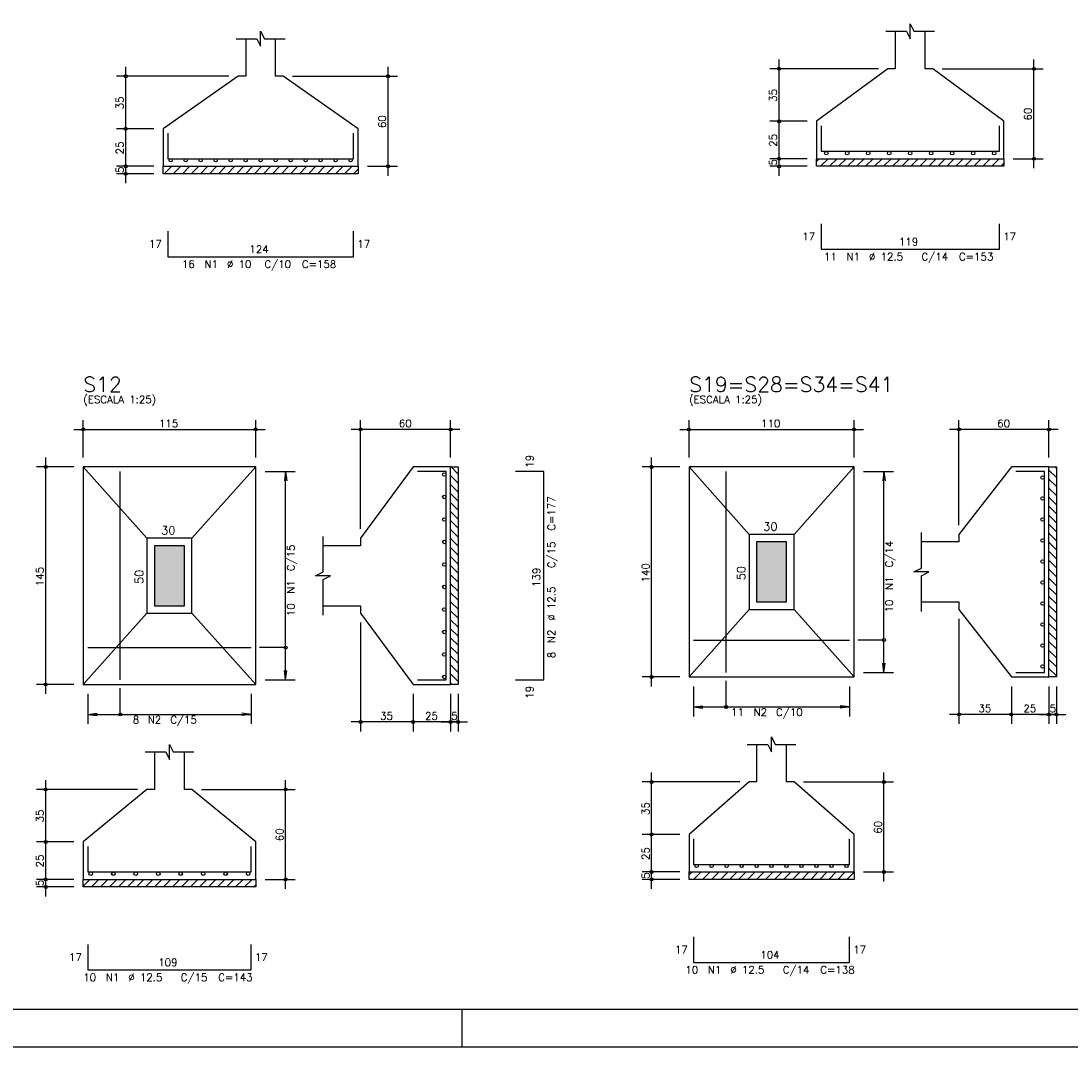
# Model space of a CAD drawing. Extents: x 0 to 84.1, y 0 to 59.4.
# Tile 4 of 7: x 35.3 to 63.3, y 0 to 27.4. Entities that reach past the tile are written whole.
import ezdxf

# ---------------------------------------------------------------- set-up
doc = ezdxf.new("R2010")
doc.units = 0
doc.header["$MEASUREMENT"] = 0
for name, color, linetype in [('1', 1, 'CONTINUOUS'), ('2', 2, 'CONTINUOUS'), ('3', 3, 'CONTINUOUS'), ('6', 6, 'CONTINUOUS'), ('7', 7, 'CONTINUOUS'), ('9', 9, 'CONTINUOUS')]:
    doc.layers.add(name, color=color, linetype=linetype)
doc.styles.get("Standard").update_dxf_attribs({"font": 'ROMANS.SHX'})

msp = doc.modelspace()

# ---------------------------------------------------------------- linework, layer by layer
at = {"layer": '1', "linetype": 'Continuous'}
for p, q in [((56.553, 23.616), (56.621, 23.684)), ((56.661, 23.484), (56.861, 23.684)), ((56.901, 23.484), (57.101, 23.684)), ((57.142, 23.484), (57.342, 23.684)), ((57.382, 23.484), (57.582, 23.684)), ((57.623, 23.484), (57.823, 23.684)), ((57.863, 23.484), (58.063, 23.684)), ((58.104, 23.484), (58.304, 23.684)), ((58.344, 23.484), (58.544, 23.684)), ((58.584, 23.484), (58.784, 23.684)), ((58.825, 23.484), (59.025, 23.684)), ((59.065, 23.484), (59.265, 23.684)), ((59.306, 23.484), (59.506, 23.684)), ((59.546, 23.484), (59.746, 23.684)), ((59.786, 23.484), (59.986, 23.684)), ((60.027, 23.484), (60.227, 23.684)), ((60.267, 23.484), (60.467, 23.684)), ((60.508, 23.484), (60.708, 23.684)), ((60.748, 23.484), (60.948, 23.684)), ((60.989, 23.484), (61.189, 23.684)), ((61.229, 23.484), (61.429, 23.684)), ((61.469, 23.484), (61.553, 23.567)), ((39.151, 23.284), (39.351, 23.484)), ((39.391, 23.284), (39.591, 23.484)), ((39.632, 23.284), (39.832, 23.484)), ((39.872, 23.284), (40.072, 23.484)), ((40.113, 23.284), (40.313, 23.484)), ((40.353, 23.284), (40.553, 23.484)), ((40.594, 23.284), (40.794, 23.484)), ((40.834, 23.284), (41.034, 23.484)), ((41.074, 23.284), (41.274, 23.484)), ((41.315, 23.284), (41.515, 23.484)), ((41.555, 23.284), (41.755, 23.484)), ((41.796, 23.284), (41.996, 23.484)), ((42.036, 23.284), (42.236, 23.484)), ((42.276, 23.284), (42.476, 23.484)), ((42.517, 23.284), (42.717, 23.484)), ((42.757, 23.284), (42.957, 23.484)), ((42.998, 23.284), (43.198, 23.484)), ((43.238, 23.284), (43.438, 23.484)), ((43.479, 23.284), (43.679, 23.484)), ((43.719, 23.284), (43.919, 23.484)), ((43.959, 23.284), (44.159, 23.484)), ((44.2, 23.284), (44.322, 23.406)), ((46.801, 15.467), (46.989, 15.279)), ((62.909, 15.467), (62.953, 15.423)), ((46.789, 15.239), (46.989, 15.039)), ((62.753, 15.382), (62.953, 15.182)), ((62.753, 15.142), (62.953, 14.942)), ((46.789, 14.998), (46.989, 14.798)), ((62.753, 14.902), (62.953, 14.702)), ((46.789, 14.758), (46.989, 14.558)), ((62.753, 14.661), (62.953, 14.461)), ((46.789, 14.518), (46.989, 14.318)), ((62.753, 14.421), (62.953, 14.221)), ((46.789, 14.277), (46.989, 14.077)), ((46.789, 14.037), (46.989, 13.837)), ((62.753, 14.18), (62.953, 13.98)), ((46.789, 13.796), (46.989, 13.596)), ((62.753, 13.94), (62.953, 13.74)), ((46.789, 13.556), (46.989, 13.356)), ((62.753, 13.7), (62.953, 13.5)), ((62.753, 13.459), (62.953, 13.259)), ((46.789, 13.316), (46.989, 13.116)), ((62.753, 13.219), (62.953, 13.019)), ((46.789, 13.075), (46.989, 12.875)), ((62.753, 12.978), (62.953, 12.778)), ((46.789, 12.835), (46.989, 12.635)), ((62.753, 12.738), (62.953, 12.538)), ((46.789, 12.594), (46.989, 12.394)), ((46.789, 12.354), (46.989, 12.154)), ((62.753, 12.498), (62.953, 12.298)), ((46.789, 12.113), (46.989, 11.913)), ((62.753, 12.257), (62.953, 12.057)), ((46.789, 11.873), (46.989, 11.673)), ((62.753, 12.017), (62.953, 11.817)), ((62.753, 11.776), (62.953, 11.576)), ((46.789, 11.633), (46.989, 11.433)), ((62.753, 11.536), (62.953, 11.336)), ((46.789, 11.392), (46.989, 11.192)), ((62.753, 11.295), (62.953, 11.095)), ((46.789, 11.152), (46.989, 10.952)), ((62.753, 11.055), (62.953, 10.855)), ((46.789, 10.911), (46.989, 10.711)), ((46.789, 10.671), (46.989, 10.471)), ((62.753, 10.815), (62.953, 10.615)), ((46.789, 10.431), (46.989, 10.231)), ((62.753, 10.574), (62.953, 10.374)), ((46.789, 10.19), (46.989, 9.99)), ((62.753, 10.334), (62.953, 10.134)), ((62.753, 10.093), (62.953, 9.893)), ((46.789, 9.95), (46.989, 9.75)), ((46.789, 9.709), (46.831, 9.667)), ((53.153, 4.589), (53.231, 4.667)), ((53.272, 4.467), (53.472, 4.667)), ((53.512, 4.467), (53.712, 4.667)), ((53.753, 4.467), (53.953, 4.667)), ((53.993, 4.467), (54.193, 4.667)), ((54.233, 4.467), (54.433, 4.667)), ((54.474, 4.467), (54.674, 4.667)), ((54.714, 4.467), (54.914, 4.667)), ((54.955, 4.467), (55.155, 4.667)), ((55.195, 4.467), (55.395, 4.667)), ((55.435, 4.467), (55.635, 4.667)), ((55.676, 4.467), (55.876, 4.667)), ((55.916, 4.467), (56.116, 4.667)), ((56.157, 4.467), (56.357, 4.667)), ((56.397, 4.467), (56.597, 4.667)), ((56.638, 4.467), (56.838, 4.667)), ((56.878, 4.467), (57.078, 4.667)), ((57.118, 4.467), (57.318, 4.667)), ((57.359, 4.467), (57.553, 4.661)), ((36.989, 4.292), (37.164, 4.467)), ((37.204, 4.267), (37.404, 4.467)), ((37.445, 4.267), (37.645, 4.467)), ((37.685, 4.267), (37.885, 4.467)), ((37.925, 4.267), (38.125, 4.467)), ((38.166, 4.267), (38.366, 4.467)), ((38.406, 4.267), (38.606, 4.467)), ((38.647, 4.267), (38.847, 4.467)), ((38.887, 4.267), (39.087, 4.467)), ((39.128, 4.267), (39.328, 4.467)), ((39.368, 4.267), (39.568, 4.467)), ((39.608, 4.267), (39.808, 4.467)), ((39.849, 4.267), (40.049, 4.467)), ((40.089, 4.267), (40.289, 4.467)), ((40.33, 4.267), (40.53, 4.467)), ((40.57, 4.267), (40.77, 4.467)), ((40.81, 4.267), (41.01, 4.467)), ((41.051, 4.267), (41.251, 4.467)), ((41.291, 4.267), (41.491, 4.467)), ((41.532, 4.267), (41.589, 4.324))]:
    msp.add_line(p, q, dxfattribs=at)
for points in [[(56.553, 23.684), (61.553, 23.684), (61.553, 23.484), (56.553, 23.484), (56.553, 23.684)], [(39.122, 23.484), (44.322, 23.484), (44.322, 23.284), (39.122, 23.284), (39.122, 23.484)], [(46.789, 9.667), (46.789, 15.467), (46.989, 15.467), (46.989, 9.667), (46.789, 9.667)], [(62.753, 9.867), (62.753, 15.467), (62.953, 15.467), (62.953, 9.867), (62.753, 9.867)], [(53.153, 4.667), (57.553, 4.667), (57.553, 4.467), (53.153, 4.467), (53.153, 4.667)], [(36.989, 4.467), (41.589, 4.467), (41.589, 4.267), (36.989, 4.267), (36.989, 4.467)]]:
    msp.add_lwpolyline(points, dxfattribs=at)
at = {"layer": '2', "linetype": 'Continuous'}
for p, q in [((38.122, 24.234), (38.122, 26.134)), ((45.122, 23.234), (45.122, 26.134)), ((58.203, 26.084), (55.303, 26.084)), ((55.553, 24.434), (55.553, 26.334)), ((58.453, 26.084), (58.453, 26.084)), ((59.653, 26.084), (59.653, 26.084)), ((59.903, 26.084), (62.603, 26.084)), ((62.353, 23.434), (62.353, 26.334)), ((40.872, 25.884), (37.872, 25.884)), ((41.122, 25.884), (41.122, 25.884)), ((42.322, 25.884), (42.322, 25.884)), ((42.572, 25.884), (45.372, 25.884)), ((38.122, 23.234), (38.122, 24.734)), ((56.303, 24.684), (55.303, 24.684)), ((56.303, 24.684), (55.303, 24.684)), ((55.553, 23.434), (55.553, 24.934)), ((56.553, 24.684), (56.553, 24.684)), ((56.553, 24.684), (56.553, 24.684)), ((38.872, 24.484), (37.872, 24.484)), ((38.872, 24.484), (37.872, 24.484)), ((39.122, 24.484), (39.122, 24.484)), ((39.122, 24.484), (39.122, 24.484)), ((55.553, 23.234), (55.553, 23.934)), ((38.122, 23.034), (38.122, 23.734)), ((56.303, 23.684), (55.303, 23.684)), ((56.303, 23.684), (55.303, 23.684)), ((56.553, 23.684), (56.553, 23.684)), ((56.553, 23.684), (56.553, 23.684)), ((61.553, 23.684), (61.553, 23.684)), ((61.803, 23.684), (62.603, 23.684)), ((38.872, 23.484), (37.872, 23.484)), ((38.872, 23.484), (37.872, 23.484)), ((38.872, 23.284), (37.872, 23.284)), ((39.122, 23.484), (39.122, 23.484)), ((39.122, 23.484), (39.122, 23.484)), ((39.122, 23.284), (39.122, 23.284)), ((44.322, 23.484), (44.322, 23.484)), ((44.572, 23.484), (45.372, 23.484)), ((56.303, 23.484), (55.303, 23.484)), ((56.553, 23.484), (56.553, 23.484)), ((36.989, 15.717), (36.989, 16.717)), ((41.589, 15.717), (41.589, 16.717)), ((44.389, 13.817), (44.389, 16.717)), ((46.789, 15.717), (46.789, 16.717)), ((53.153, 15.717), (53.153, 16.717)), ((57.553, 15.717), (57.553, 16.717)), ((60.353, 13.917), (60.353, 16.717)), ((62.753, 15.717), (62.753, 16.717)), ((36.739, 16.467), (41.839, 16.467)), ((47.039, 16.467), (44.139, 16.467)), ((52.903, 16.467), (57.803, 16.467)), ((63.003, 16.467), (60.103, 16.467)), ((35.989, 9.417), (35.989, 15.717)), ((52.153, 9.617), (52.153, 15.717)), ((36.739, 15.467), (35.739, 15.467)), ((36.989, 15.467), (36.989, 15.467)), ((36.989, 15.467), (36.989, 15.467)), ((41.589, 15.467), (41.589, 15.467)), ((46.789, 15.467), (46.789, 15.467)), ((52.903, 15.467), (51.903, 15.467)), ((53.153, 15.467), (53.153, 15.467)), ((53.153, 15.467), (53.153, 15.467)), ((57.553, 15.467), (57.553, 15.467)), ((62.753, 15.467), (62.753, 15.467)), ((41.589, 15.347), (41.589, 15.347)), ((41.839, 15.347), (42.639, 15.347)), ((42.389, 15.347), (42.356, 15.099)), ((42.389, 9.787), (42.389, 15.347)), ((42.389, 15.347), (42.421, 15.099)), ((57.553, 15.347), (57.553, 15.347)), ((57.803, 15.347), (58.603, 15.347)), ((58.353, 15.347), (58.32, 15.099)), ((58.353, 9.987), (58.353, 15.347)), ((58.353, 15.347), (58.385, 15.099)), ((44.389, 13.567), (44.389, 13.567)), ((60.353, 13.667), (60.353, 13.667)), ((44.389, 11.567), (44.389, 11.567)), ((60.353, 11.667), (60.353, 11.667)), ((44.389, 11.317), (44.389, 8.417)), ((60.353, 11.417), (60.353, 8.617)), ((58.353, 9.987), (58.32, 10.235)), ((58.353, 9.987), (58.385, 10.235)), ((42.389, 9.787), (42.356, 10.035)), ((42.389, 9.787), (42.421, 10.035)), ((52.903, 9.867), (51.903, 9.867)), ((53.153, 9.867), (53.153, 9.867)), ((53.273, 9.867), (53.273, 9.867)), ((57.433, 9.867), (57.433, 9.867)), ((57.553, 9.987), (57.553, 9.987)), ((57.803, 9.987), (58.603, 9.987)), ((61.753, 9.867), (61.753, 9.867)), ((61.753, 9.867), (61.753, 9.867)), ((62.753, 9.867), (62.753, 9.867)), ((62.753, 9.867), (62.753, 9.867)), ((62.953, 9.867), (62.953, 9.867)), ((36.739, 9.667), (35.739, 9.667)), ((36.989, 9.667), (36.989, 9.667)), ((37.109, 9.667), (37.109, 9.667)), ((41.469, 9.667), (41.469, 9.667)), ((41.589, 9.787), (41.589, 9.787)), ((41.839, 9.787), (42.639, 9.787)), ((45.789, 9.667), (45.789, 9.667)), ((45.789, 9.667), (45.789, 9.667)), ((46.789, 9.667), (46.789, 9.667)), ((46.789, 9.667), (46.789, 9.667)), ((46.989, 9.667), (46.989, 9.667)), ((53.273, 9.617), (53.273, 8.817)), ((57.433, 9.617), (57.433, 8.817)), ((61.753, 9.617), (61.753, 8.617)), ((61.753, 9.617), (61.753, 8.617)), ((62.753, 9.617), (62.753, 8.617)), ((62.753, 9.617), (62.753, 8.617)), ((62.953, 9.617), (62.953, 8.617)), ((37.109, 9.417), (37.109, 8.617)), ((41.469, 9.417), (41.469, 8.617)), ((45.789, 9.417), (45.789, 8.417)), ((45.789, 9.417), (45.789, 8.417)), ((46.789, 9.417), (46.789, 8.417)), ((46.789, 9.417), (46.789, 8.417)), ((46.989, 9.417), (46.989, 8.417)), ((53.273, 9.067), (53.521, 9.1)), ((53.273, 9.067), (57.433, 9.067)), ((53.273, 9.067), (53.521, 9.035)), ((57.433, 9.067), (57.185, 9.1)), ((57.433, 9.067), (57.185, 9.035)), ((37.109, 8.867), (37.356, 8.9)), ((37.109, 8.867), (41.469, 8.867)), ((37.109, 8.867), (37.356, 8.835)), ((41.469, 8.867), (41.221, 8.9)), ((41.469, 8.867), (41.221, 8.835)), ((62.003, 8.867), (60.103, 8.867)), ((63.003, 8.867), (61.503, 8.867)), ((62.503, 8.867), (63.203, 8.867)), ((46.039, 8.667), (44.139, 8.667)), ((47.039, 8.667), (45.539, 8.667)), ((46.539, 8.667), (47.239, 8.667)), ((52.153, 5.417), (52.153, 7.317)), ((58.353, 4.417), (58.353, 7.317)), ((35.989, 5.217), (35.989, 7.117)), ((42.389, 4.217), (42.389, 7.117)), ((54.503, 7.067), (51.903, 7.067)), ((54.753, 7.067), (54.753, 7.067)), ((55.953, 7.067), (55.953, 7.067)), ((56.203, 7.067), (58.603, 7.067)), ((38.439, 6.867), (35.739, 6.867)), ((38.689, 6.867), (38.689, 6.867)), ((39.889, 6.867), (39.889, 6.867)), ((40.139, 6.867), (42.639, 6.867)), ((52.153, 4.417), (52.153, 5.917)), ((35.989, 4.217), (35.989, 5.717)), ((52.903, 5.667), (51.903, 5.667)), ((52.903, 5.667), (51.903, 5.667)), ((53.153, 5.667), (53.153, 5.667)), ((53.153, 5.667), (53.153, 5.667)), ((36.739, 5.467), (35.739, 5.467)), ((36.739, 5.467), (35.739, 5.467)), ((36.989, 5.467), (36.989, 5.467)), ((36.989, 5.467), (36.989, 5.467)), ((52.153, 4.217), (52.153, 4.917)), ((35.989, 4.017), (35.989, 4.717)), ((52.903, 4.667), (51.903, 4.667)), ((52.903, 4.667), (51.903, 4.667)), ((53.153, 4.667), (53.153, 4.667)), ((53.153, 4.667), (53.153, 4.667)), ((57.553, 4.667), (57.553, 4.667)), ((57.803, 4.667), (58.603, 4.667)), ((36.739, 4.467), (35.739, 4.467)), ((36.739, 4.467), (35.739, 4.467)), ((36.739, 4.267), (35.739, 4.267)), ((36.989, 4.467), (36.989, 4.467)), ((36.989, 4.467), (36.989, 4.467)), ((36.989, 4.267), (36.989, 4.267)), ((41.589, 4.467), (41.589, 4.467)), ((41.839, 4.467), (42.639, 4.467)), ((52.903, 4.467), (51.903, 4.467)), ((53.153, 4.467), (53.153, 4.467)), ((47.1, 0), (47.1, 1)), ((0, 0), (84.1, 0))]:
    msp.add_line(p, q, dxfattribs=at)
for points in [[(83.1, 1), (2.5, 1), (2.5, 58.4), (83.1, 58.4), (83.1, 1)], [(58.403, 27.084), (58.953, 27.084), (59.053, 26.884), (59.053, 27.284), (59.153, 27.084), (59.703, 27.084)], [(41.072, 26.884), (41.622, 26.884), (41.722, 26.684), (41.722, 27.084), (41.822, 26.884), (42.372, 26.884)], [(58.653, 27.084), (58.653, 26.084), (58.453, 26.084), (56.553, 24.684), (56.553, 23.684), (61.553, 23.684), (61.553, 24.684), (59.653, 26.084), (59.453, 26.084), (59.453, 27.084)], [(41.322, 26.884), (41.322, 25.884), (41.122, 25.884), (39.122, 24.484), (39.122, 23.484), (44.322, 23.484), (44.322, 24.484), (42.322, 25.884), (42.122, 25.884), (42.122, 26.884)], [(36.989, 9.667), (41.589, 9.667), (41.589, 15.467), (36.989, 15.467), (36.989, 9.667)], [(38.689, 13.567), (36.989, 15.467)], [(39.889, 13.567), (41.589, 15.467)], [(43.389, 11.767), (44.389, 11.767), (44.389, 11.567), (45.789, 9.667), (46.789, 9.667), (46.789, 15.467), (45.789, 15.467), (44.389, 13.567), (44.389, 13.367), (43.389, 13.367)], [(53.153, 9.867), (57.553, 9.867), (57.553, 15.467), (53.153, 15.467), (53.153, 9.867)], [(54.753, 13.667), (53.153, 15.467)], [(55.953, 13.667), (57.553, 15.467)], [(59.353, 11.867), (60.353, 11.867), (60.353, 11.667), (61.753, 9.867), (62.753, 9.867), (62.753, 15.467), (61.753, 15.467), (60.353, 13.667), (60.353, 13.467), (59.353, 13.467)], [(38.689, 11.567), (39.889, 11.567), (39.889, 13.567), (38.689, 13.567), (38.689, 11.567)], [(43.389, 11.517), (43.389, 12.467), (43.589, 12.567), (43.189, 12.567), (43.389, 12.667), (43.389, 13.617)], [(54.753, 11.667), (55.953, 11.667), (55.953, 13.667), (54.753, 13.667), (54.753, 11.667)], [(54.953, 11.867), (55.753, 11.867), (55.753, 13.467), (54.953, 13.467), (54.953, 11.867)], [(59.353, 11.617), (59.353, 12.567), (59.553, 12.667), (59.153, 12.667), (59.353, 12.767), (59.353, 13.717)], [(38.889, 11.767), (39.689, 11.767), (39.689, 13.367), (38.889, 13.367), (38.889, 11.767)], [(38.689, 11.567), (36.989, 9.667)], [(39.889, 11.567), (41.589, 9.667)], [(54.753, 11.667), (53.153, 9.867)], [(55.953, 11.667), (57.553, 9.867)], [(42.389, 10.652), (41.689, 10.652)], [(58.353, 10.852), (57.653, 10.852)], [(37.974, 8.867), (37.974, 9.567)], [(54.138, 9.067), (54.138, 9.767)], [(54.703, 8.067), (55.253, 8.067), (55.353, 7.867), (55.353, 8.267), (55.453, 8.067), (56.003, 8.067)], [(38.889, 7.867), (38.889, 6.867), (38.689, 6.867), (36.989, 5.467), (36.989, 4.467), (41.589, 4.467), (41.589, 5.467), (39.889, 6.867), (39.689, 6.867), (39.689, 7.867)], [(38.639, 7.867), (39.189, 7.867), (39.289, 7.667), (39.289, 8.067), (39.389, 7.867), (39.939, 7.867)], [(54.953, 8.067), (54.953, 7.067), (54.753, 7.067), (53.153, 5.667), (53.153, 4.667), (57.553, 4.667), (57.553, 5.667), (55.953, 7.067), (55.753, 7.067), (55.753, 8.067)]]:
    msp.add_lwpolyline(points, dxfattribs=at)
for centre, radius in [((55.553, 26.084), 0.04), ((55.553, 26.084), 0.02), ((62.353, 26.084), 0.04), ((62.353, 26.084), 0.02), ((38.122, 25.884), 0.04), ((38.122, 25.884), 0.02), ((45.122, 25.884), 0.04), ((45.122, 25.884), 0.02), ((55.553, 24.684), 0.04), ((55.553, 24.684), 0.04), ((55.553, 24.684), 0.02), ((55.553, 24.684), 0.02), ((38.122, 24.484), 0.04), ((38.122, 24.484), 0.04), ((38.122, 24.484), 0.02), ((38.122, 24.484), 0.02), ((55.553, 23.684), 0.04), ((55.553, 23.684), 0.04), ((55.553, 23.684), 0.02), ((55.553, 23.684), 0.02), ((62.353, 23.684), 0.04), ((62.353, 23.684), 0.02), ((38.122, 23.484), 0.04), ((38.122, 23.484), 0.04), ((38.122, 23.284), 0.04), ((38.122, 23.484), 0.02), ((38.122, 23.484), 0.02), ((38.122, 23.284), 0.02), ((45.122, 23.484), 0.04), ((45.122, 23.484), 0.02), ((55.553, 23.484), 0.04), ((55.553, 23.484), 0.02), ((36.989, 16.467), 0.04), ((36.989, 16.467), 0.02), ((41.589, 16.467), 0.04), ((41.589, 16.467), 0.02), ((44.389, 16.467), 0.04), ((44.389, 16.467), 0.02), ((46.789, 16.467), 0.04), ((46.789, 16.467), 0.02), ((53.153, 16.467), 0.04), ((53.153, 16.467), 0.02), ((57.553, 16.467), 0.04), ((57.553, 16.467), 0.02), ((60.353, 16.467), 0.04), ((60.353, 16.467), 0.02), ((62.753, 16.467), 0.04), ((62.753, 16.467), 0.02), ((35.989, 15.467), 0.04), ((35.989, 15.467), 0.02), ((52.153, 15.467), 0.04), ((52.153, 15.467), 0.02), ((42.389, 10.652), 0.04), ((58.353, 10.852), 0.04), ((52.153, 9.867), 0.04), ((52.153, 9.867), 0.02), ((35.989, 9.667), 0.04), ((35.989, 9.667), 0.02), ((54.138, 9.067), 0.04), ((37.974, 8.867), 0.04), ((44.389, 8.667), 0.04), ((44.389, 8.667), 0.02), ((45.789, 8.667), 0.04), ((45.789, 8.667), 0.04), ((45.789, 8.667), 0.02), ((45.789, 8.667), 0.02), ((46.789, 8.667), 0.04), ((46.789, 8.667), 0.04), ((46.789, 8.667), 0.02), ((46.789, 8.667), 0.02), ((46.989, 8.667), 0.04), ((46.989, 8.667), 0.02), ((60.353, 8.867), 0.04), ((60.353, 8.867), 0.02), ((61.753, 8.867), 0.04), ((61.753, 8.867), 0.04), ((61.753, 8.867), 0.02), ((61.753, 8.867), 0.02), ((62.753, 8.867), 0.04), ((62.753, 8.867), 0.04), ((62.753, 8.867), 0.02), ((62.753, 8.867), 0.02), ((62.953, 8.867), 0.04), ((62.953, 8.867), 0.02), ((52.153, 7.067), 0.04), ((52.153, 7.067), 0.02), ((58.353, 7.067), 0.04), ((58.353, 7.067), 0.02), ((35.989, 6.867), 0.04), ((35.989, 6.867), 0.02), ((42.389, 6.867), 0.04), ((42.389, 6.867), 0.02), ((52.153, 5.667), 0.04), ((52.153, 5.667), 0.04), ((52.153, 5.667), 0.02), ((52.153, 5.667), 0.02), ((35.989, 5.467), 0.04), ((35.989, 5.467), 0.04), ((35.989, 5.467), 0.02), ((35.989, 5.467), 0.02), ((35.989, 4.467), 0.04), ((35.989, 4.467), 0.04), ((35.989, 4.467), 0.02), ((35.989, 4.467), 0.02), ((42.389, 4.467), 0.04), ((42.389, 4.467), 0.02), ((52.153, 4.667), 0.04), ((52.153, 4.667), 0.04), ((52.153, 4.467), 0.04), ((52.153, 4.667), 0.02), ((52.153, 4.667), 0.02), ((52.153, 4.467), 0.02), ((58.353, 4.667), 0.04), ((58.353, 4.667), 0.02), ((35.989, 4.267), 0.04), ((35.989, 4.267), 0.02)]:
    msp.add_circle(centre, radius, dxfattribs=at)
at = {"layer": '3', "linetype": 'Continuous'}
for centre, radius in [((56.813, 23.836), 0.0474), ((57.373, 23.836), 0.0474), ((57.933, 23.836), 0.0474), ((58.493, 23.836), 0.0474), ((59.053, 23.836), 0.0474), ((59.613, 23.836), 0.0474), ((60.173, 23.836), 0.0474), ((60.733, 23.836), 0.0474), ((61.293, 23.836), 0.0474), ((39.322, 23.642), 0.0413), ((39.722, 23.642), 0.0413), ((40.122, 23.642), 0.0413), ((40.522, 23.642), 0.0413), ((40.922, 23.642), 0.0413), ((41.322, 23.642), 0.0413), ((41.722, 23.642), 0.0413), ((42.122, 23.642), 0.0413), ((42.522, 23.642), 0.0413), ((42.922, 23.642), 0.0413), ((43.322, 23.642), 0.0413), ((43.722, 23.642), 0.0413), ((44.122, 23.642), 0.0413), ((46.621, 15.267), 0.0474), ((62.585, 15.187), 0.0474), ((46.621, 14.667), 0.0474), ((62.585, 14.627), 0.0474), ((46.621, 14.067), 0.0474), ((62.585, 14.067), 0.0474), ((46.621, 13.467), 0.0474), ((62.585, 13.507), 0.0474), ((46.621, 12.867), 0.0474), ((62.585, 12.947), 0.0474), ((62.585, 12.387), 0.0474), ((46.621, 12.267), 0.0474), ((62.585, 11.827), 0.0474), ((46.621, 11.667), 0.0474), ((62.585, 11.267), 0.0474), ((46.621, 11.067), 0.0474), ((62.585, 10.707), 0.0474), ((46.621, 10.467), 0.0474), ((62.585, 10.147), 0.0474), ((46.621, 9.867), 0.0474), ((53.353, 4.826), 0.0413), ((53.753, 4.826), 0.0413), ((54.153, 4.826), 0.0413), ((54.553, 4.826), 0.0413), ((54.953, 4.826), 0.0413), ((55.353, 4.826), 0.0413), ((55.753, 4.826), 0.0413), ((56.153, 4.826), 0.0413), ((56.553, 4.826), 0.0413), ((56.953, 4.826), 0.0413), ((57.353, 4.826), 0.0413), ((37.189, 4.62), 0.0474), ((37.789, 4.62), 0.0474), ((38.389, 4.62), 0.0474), ((38.989, 4.62), 0.0474), ((39.589, 4.62), 0.0474), ((40.189, 4.62), 0.0474), ((40.789, 4.62), 0.0474), ((41.389, 4.62), 0.0474)]:
    msp.add_circle(centre, radius, dxfattribs=at)
at = {"layer": '6', "linetype": 'Continuous'}
for p, q in [((56.673, 24.564), (56.673, 23.884)), ((61.433, 23.884), (61.433, 24.564)), ((39.242, 24.364), (39.242, 23.684)), ((44.202, 23.684), (44.202, 24.364)), ((56.673, 23.884), (61.433, 23.884)), ((39.242, 23.684), (44.202, 23.684)), ((56.673, 21.954), (56.673, 21.274)), ((61.433, 21.274), (61.433, 21.954)), ((39.242, 21.754), (39.242, 21.074)), ((44.202, 21.074), (44.202, 21.754)), ((39.242, 21.074), (44.202, 21.074)), ((56.673, 21.274), (61.433, 21.274)), ((37.974, 9.787), (37.974, 15.347)), ((46.669, 15.347), (45.909, 15.347)), ((46.669, 9.787), (46.669, 15.347)), ((49.279, 15.347), (48.519, 15.347)), ((49.279, 9.787), (49.279, 15.347)), ((54.138, 9.987), (54.138, 15.347)), ((62.633, 15.347), (61.873, 15.347)), ((62.633, 9.987), (62.633, 15.347)), ((37.109, 10.652), (41.469, 10.652)), ((53.273, 10.852), (57.433, 10.852)), ((61.873, 9.987), (62.633, 9.987)), ((45.909, 9.787), (46.669, 9.787)), ((48.519, 9.787), (49.279, 9.787)), ((37.109, 5.347), (37.109, 4.667)), ((41.469, 4.667), (41.469, 5.347)), ((53.273, 5.547), (53.273, 4.867)), ((57.433, 4.867), (57.433, 5.547)), ((53.273, 4.867), (57.433, 4.867)), ((37.109, 4.667), (41.469, 4.667)), ((53.273, 2.937), (53.273, 2.257)), ((57.433, 2.257), (57.433, 2.937)), ((37.109, 2.737), (37.109, 2.057)), ((41.469, 2.057), (41.469, 2.737)), ((53.273, 2.257), (57.433, 2.257)), ((37.109, 2.057), (41.469, 2.057))]:
    msp.add_line(p, q, dxfattribs=at)
at = {"layer": '9', "linetype": 'Continuous'}
for points in [[(54.953, 11.867), (55.753, 11.867), (55.753, 13.467)], [(54.953, 11.867), (55.753, 13.467), (54.953, 13.467)], [(54.953, 11.867), (54.953, 13.467), (54.953, 11.867)], [(38.889, 11.767), (39.689, 11.767), (39.689, 13.367)], [(38.889, 11.767), (39.689, 13.367), (38.889, 13.367)], [(38.889, 11.767), (38.889, 13.367), (38.889, 11.767)]]:
    msp.add_solid(points, dxfattribs=at)

# ---------------------------------------------------------------- texts
at = {"layer": '1', "linetype": 'Continuous'}
msp.add_text('4', height=0.0004, dxfattribs=at).set_placement((53.153, 17.407))
at = {"layer": '2', "linetype": 'Continuous'}
for s, height, p in [('35', 0.2, (38.062, 25.004)), ('35', 0.2, (55.493, 25.204)), ('60', 0.2, (62.293, 24.704)), ('60', 0.2, (45.062, 24.504)), ('25', 0.2, (55.493, 24.004)), ('25', 0.2, (38.062, 23.804)), ('5', 0.2, (55.493, 23.504)), ('5', 0.2, (38.062, 23.304)), ('19', 0.2, (48.999, 15.447)), ('C=177', 0.2, (49.579, 13.767)), ('C/15', 0.2, (42.629, 12.687)), ('C/15', 0.2, (49.579, 12.767)), ('C/14', 0.2, (58.593, 12.787)), ('145', 0.2, (35.929, 12.287)), ('50', 0.22, (38.589, 12.347)), ('139', 0.2, (49.179, 12.267)), ('140', 0.2, (52.093, 12.387)), ('50', 0.22, (54.653, 12.447)), ('N1', 0.2, (42.629, 12.087)), ('N1', 0.2, (58.593, 12.187)), ('%%c 12.5', 0.2, (49.579, 11.367)), ('10', 0.2, (42.629, 11.487)), ('10', 0.2, (58.593, 11.587)), ('N2', 0.2, (49.579, 10.767)), ('8', 0.2, (49.579, 10.367)), ('19', 0.2, (48.999, 9.287)), ('35', 0.2, (52.093, 6.187)), ('35', 0.2, (35.929, 5.987)), ('60', 0.2, (58.293, 5.687)), ('60', 0.2, (42.329, 5.487)), ('25', 0.2, (35.929, 4.787)), ('25', 0.2, (52.093, 4.987)), ('5', 0.2, (52.093, 4.487)), ('5', 0.2, (35.929, 4.287))]:
    msp.add_text(s, height=height, rotation=90, dxfattribs=at).set_placement(p)
for s, height, p in [('17', 0.2, (56.173, 21.514)), ('119', 0.2, (58.753, 21.374)), ('17', 0.2, (61.533, 21.514)), ('17', 0.2, (38.742, 21.314)), ('124', 0.2, (41.422, 21.174)), ('17', 0.2, (44.302, 21.314)), ('11', 0.2, (56.753, 20.974)), ('N1', 0.2, (57.353, 20.974)), ('%%c 12.5', 0.2, (57.953, 20.974)), ('C/14', 0.2, (59.353, 20.974)), ('C=153', 0.2, (60.353, 20.974)), ('16', 0.2, (39.622, 20.774)), ('N1', 0.2, (40.222, 20.774)), ('%%c 10', 0.2, (40.822, 20.774)), ('C/10', 0.2, (41.822, 20.774)), ('C=158', 0.2, (42.822, 20.774)), ('(ESCALA 1:25)', 0.2, (36.989, 17.167)), ('(ESCALA 1:25)', 0.2, (53.153, 17.167)), ('115', 0.2, (39.009, 16.527)), ('60', 0.2, (45.409, 16.527)), ('110', 0.2, (55.073, 16.527)), ('60', 0.2, (61.373, 16.527)), ('30', 0.22, (39.069, 13.667)), ('30', 0.22, (55.133, 13.767)), ('11', 0.2, (54.273, 8.827)), ('N2', 0.2, (54.873, 8.827)), ('C/10', 0.2, (55.473, 8.827)), ('35', 0.2, (60.873, 8.927)), ('25', 0.2, (62.073, 8.927)), ('5', 0.2, (62.773, 8.927)), ('8', 0.2, (38.309, 8.627)), ('N2', 0.2, (38.709, 8.627)), ('C/15', 0.2, (39.309, 8.627)), ('35', 0.2, (44.909, 8.727)), ('25', 0.2, (46.109, 8.727)), ('5', 0.2, (46.809, 8.727)), ('17', 0.2, (52.773, 2.497)), ('104', 0.2, (55.053, 2.357)), ('17', 0.2, (57.533, 2.497)), ('17', 0.2, (36.609, 2.297)), ('109', 0.2, (38.989, 2.157)), ('17', 0.2, (41.569, 2.297)), ('%%c 12.5', 0.2, (38.189, 1.757)), ('C/15', 0.2, (39.589, 1.757)), ('10', 0.2, (53.053, 1.957)), ('N1', 0.2, (53.653, 1.957)), ('%%c 12.5', 0.2, (54.253, 1.957)), ('C/14', 0.2, (55.653, 1.957)), ('C=138', 0.2, (56.653, 1.957)), ('10', 0.2, (36.989, 1.757)), ('N1', 0.2, (37.589, 1.757)), ('C=143', 0.2, (40.589, 1.757))]:
    msp.add_text(s, height=height, dxfattribs=at).set_placement(p)
at = {"layer": '7', "linetype": 'Continuous'}
for s, p in [('S12', (36.989, 17.467)), ('S19=S28=S34=S41', (53.153, 17.467))]:
    msp.add_text(s, height=0.4, dxfattribs=at).set_placement(p)

doc.saveas('drawing.dxf')
